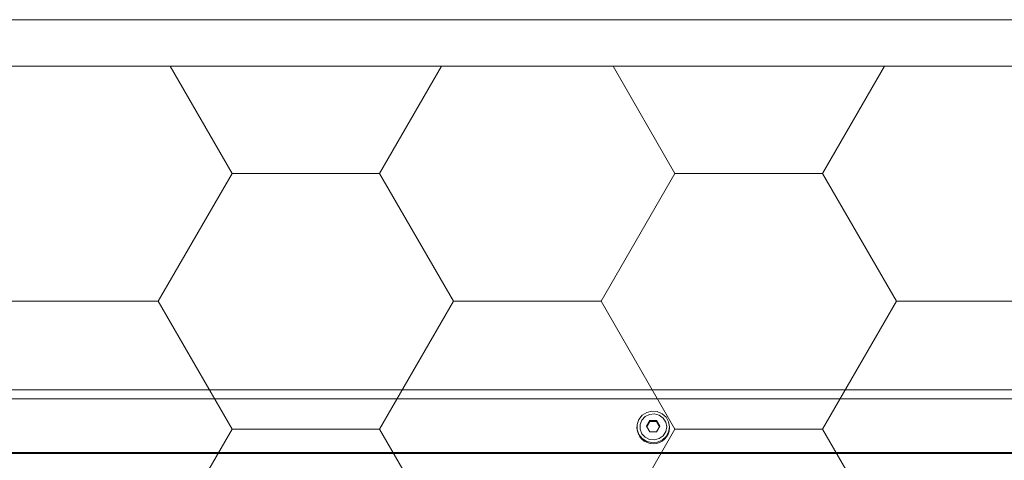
# Model space of a CAD drawing. Header units: millimetres. Extents: x 7483 to 13091, y 8111 to 13871.
# Tile 237 of 256: x 10547 to 10569, y 9285 to 9295. Entities that reach past the tile are written whole.
import ezdxf

# ---------------------------------------------------------------- set-up
doc = ezdxf.new("R2010")
doc.units = ezdxf.units.MM
doc.layers.add('_A_WYCIERACZKA', color=7, linetype='Continuous', lineweight=5, true_color=0xa5a5a5)
doc.layers.add('wymiary', color=7, linetype='Continuous', lineweight=5, true_color=0xb2b2b2)
doc.layers.add('_A_ŚLUSARKA WYPEŁNIENIE', color=7, linetype='Continuous', true_color=0x4c4a44)

# ---------------------------------------------------------------- blocks, each defined once
blk = doc.blocks.new('fgdgdgdfg')
at = {"layer": '_A_ŚLUSARKA WYPEŁNIENIE', "lineweight": 9}
h = blk.add_hatch(dxfattribs=at)
h.set_pattern_fill('HONEY', color=0, angle=180)
h.set_pattern_definition([(180, (56132.2607, -3400.6895), (-4.7625, 2.74963064), [3.175, -6.35]), (60, (56132.2607, -3400.6895), (4.76249999, 2.74963066), [3.175, -6.35]), (120, (56132.2607, -3400.6895), (-1e-08, 5.49926131), [-6.35, 3.175])])
h.paths.add_polyline_path([(5818.229, 11642.933), (5818.229, 11484.933), (6001.229, 11484.933), (6001.229, 11642.933)])
at = {"layer": '_A_ŚLUSARKA WYPEŁNIENIE', "color": 0, "lineweight": 9}
for p, q in [((6002.229, 11643.933), (5817.229, 11643.933)), ((6001.229, 11642.933), (5818.229, 11642.933))]:
    blk.add_line(p, q, dxfattribs=at)
blk = doc.blocks.new('A$C68926FC6')
at = {"color": 7, "linetype": 'Continuous'}
for p, q in [((-756.01, -355.2), (775.99, -355.2)), ((-756.01, -355.44), (775.99, -355.44)), ((-308.73, -359.89), (-309.45, -361.1)), ((-306.56, -361.1), (-307.29, -359.89)), ((-311.51, -360.76), (-311.51, -360.95)), ((-309.45, -360.87), (-308.73, -362.08)), ((-309.45, -361.1), (-308.73, -362.3)), ((-307.29, -362.08), (-306.56, -360.87)), ((-307.29, -362.3), (-306.56, -361.1)), ((-304.51, -360.95), (-304.51, -360.76)), ((-308.73, -362.3), (-308.73, -362.08)), ((-308.73, -362.08), (-307.29, -362.08)), ((-307.29, -362.3), (-307.29, -362.08)), ((-756.01, -367), (775.99, -367)), ((-644.73, -368.9), (775.99, -368.9))]:
    blk.add_line(p, q, dxfattribs=at)
for points in [[(-311.51, -360.95), (-311.32, -362.05), (-310.77, -363.03), (-309.92, -363.78), (-308.87, -364.23), (-307.72, -364.32), (-306.6, -364.04), (-305.64, -363.44), (-304.93, -362.56), (-304.56, -361.5), (-304.56, -360.39), (-304.93, -359.34), (-305.64, -358.46), (-306.6, -357.85), (-307.72, -357.58), (-308.87, -357.67), (-309.92, -358.12), (-310.77, -358.87), (-311.32, -359.85), (-311.51, -360.95)], [(-310.91, -360.95), (-310.71, -361.96), (-310.15, -362.84), (-309.3, -363.46), (-308.27, -363.74), (-307.21, -363.64), (-306.26, -363.18), (-305.54, -362.42), (-305.16, -361.46), (-305.16, -360.43), (-305.54, -359.47), (-306.26, -358.71), (-307.21, -358.25), (-308.27, -358.16), (-309.3, -358.44), (-310.15, -359.06), (-310.71, -359.94), (-310.91, -360.95)]]:
    blk.add_lwpolyline(points, dxfattribs=at)
blk.add_arc((-308.01, -360.82), 3.5, 1.3311, 178.6689, dxfattribs=at)
for points in [[(-307.29, -359.89), (-307.53, -359.89), (-308.01, -359.91), (-308.49, -359.89), (-308.73, -359.89)], [(-308.73, -362.3), (-308.49, -362.31), (-308.01, -362.32), (-307.53, -362.31), (-307.29, -362.3)]]:
    blk.add_open_spline(points, degree=3, dxfattribs=at)
blk = doc.blocks.new('c.o. ściany_2024-09-18')
at = {"xscale": 0.1, "yscale": 0.1, "zscale": 0.1, "rotation": 180}
blk.add_blockref('A$C68926FC6', (1795.934, -2201.348), dxfattribs=at)

msp = doc.modelspace()

# ---------------------------------------------------------------- block references
at = {"layer": '_A_WYCIERACZKA'}
msp.add_blockref('fgdgdgdfg', (4617.37, -2349.0217), dxfattribs=at)
at = {"layer": 'wymiary'}
msp.add_blockref('c.o. ściany_2024-09-18', (8734.2884, 11451.4122), dxfattribs=at)

doc.saveas('drawing.dxf')
